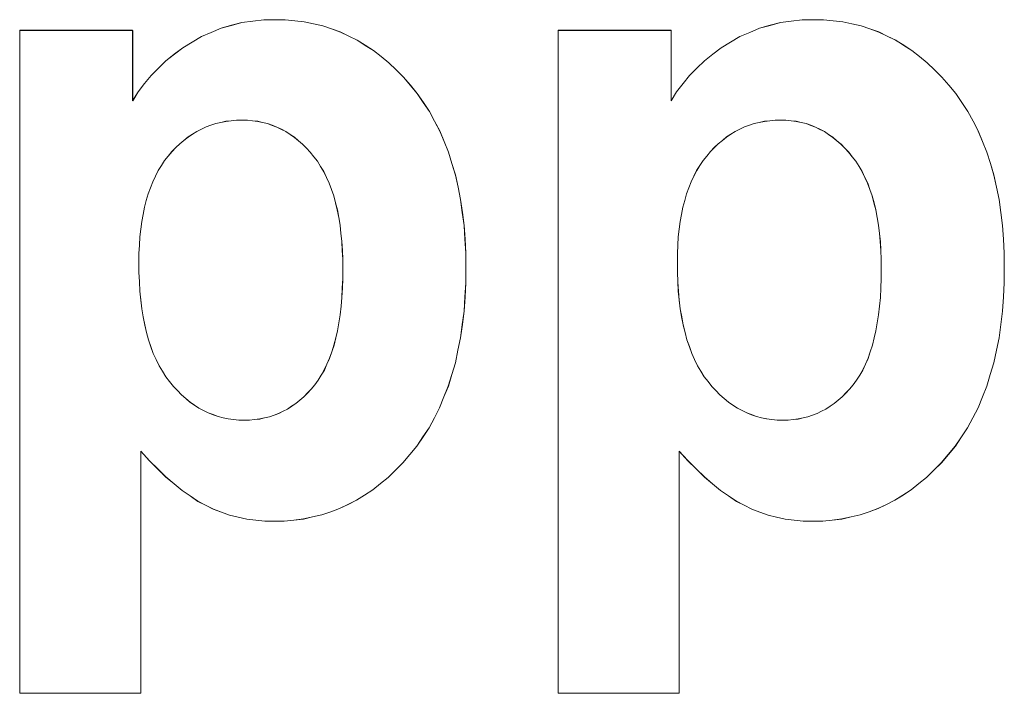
# Model space of a CAD drawing. Extents: x 229 to 926, y 37 to 878.
# Tile 76 of 194: x 319.62 to 323.33, y 813.87 to 816.41. Entities that reach past the tile are written whole.
import ezdxf

# ---------------------------------------------------------------- set-up
doc = ezdxf.new("R2010")
doc.units = 0
doc.layers.get('0').update_dxf_attribs({"lineweight": 13})
doc.layers.add('Beschriftung', color=7, linetype='Continuous', lineweight=25)
doc.layers.add('Beschriftung-A03ENJ5NI0', color=7, linetype='Continuous', lineweight=25)

# ---------------------------------------------------------------- blocks, each defined once
blk = doc.blocks.new('Referenz-A03ENJ5LI0', base_point=(255.7277, 65.704))
at = {"layer": 'Beschriftung', "color": 0, "lineweight": -2}
for p, q in [((320.4543, 816.403), (320.4955, 816.4083)), ((320.4955, 816.4083), (320.5366, 816.4136)), ((320.5366, 816.4136), (320.5797, 816.4136)), ((320.5797, 816.4136), (320.6172, 816.4136)), ((320.6172, 816.4136), (320.6535, 816.4098)), ((320.6535, 816.4098), (320.6896, 816.4058)), ((322.4869, 816.403), (322.528, 816.4083)), ((322.528, 816.4083), (322.5692, 816.4136)), ((322.5692, 816.4136), (322.6123, 816.4136)), ((322.6123, 816.4136), (322.6498, 816.4136)), ((322.6498, 816.4136), (322.6859, 816.4098)), ((322.6859, 816.4098), (322.7221, 816.4058)), ((319.6154, 816.3736), (320.0418, 816.3736)), ((319.6154, 813.8717), (319.6154, 816.3736)), ((320.0418, 816.3736), (320.0418, 816.1075)), ((320.3387, 816.3659), (320.376, 816.3818)), ((320.376, 816.3818), (320.4152, 816.3924)), ((320.4152, 816.3924), (320.4543, 816.403)), ((320.6896, 816.4058), (320.7243, 816.3982)), ((320.7243, 816.3982), (320.7591, 816.3905)), ((320.7591, 816.3905), (320.7924, 816.3789)), ((320.7924, 816.3789), (320.8256, 816.3673)), ((321.648, 816.3736), (322.0744, 816.3736)), ((321.648, 813.8717), (321.648, 816.3736)), ((322.0744, 816.3736), (322.0744, 816.1075)), ((322.3712, 816.3659), (322.4085, 816.3818)), ((322.4085, 816.3818), (322.4477, 816.3924)), ((322.4477, 816.3924), (322.4869, 816.403)), ((322.7221, 816.4058), (322.7569, 816.3982)), ((322.7569, 816.3982), (322.7916, 816.3905)), ((322.7916, 816.3905), (322.8249, 816.3789)), ((322.8249, 816.3789), (322.8582, 816.3673)), ((320.2661, 816.3288), (320.3015, 816.35)), ((320.3015, 816.35), (320.3387, 816.3659)), ((320.8256, 816.3673), (320.8576, 816.3518)), ((320.8576, 816.3518), (320.8894, 816.3364)), ((320.8894, 816.3364), (320.9199, 816.317)), ((322.2986, 816.3288), (322.3339, 816.35)), ((322.3339, 816.35), (322.3712, 816.3659)), ((322.8582, 816.3673), (322.89, 816.3518)), ((322.89, 816.3518), (322.922, 816.3364)), ((322.922, 816.3364), (322.9524, 816.317)), ((320.1991, 816.2832), (320.2308, 816.3076)), ((320.2308, 816.3076), (320.2661, 816.3288)), ((320.9199, 816.317), (320.9504, 816.2978)), ((320.9504, 816.2978), (320.9794, 816.2746)), ((322.2316, 816.2832), (322.2633, 816.3076)), ((322.2633, 816.3076), (322.2986, 816.3288)), ((322.9524, 816.317), (322.9829, 816.2978)), ((322.9829, 816.2978), (323.0119, 816.2746)), ((320.1674, 816.2588), (320.1991, 816.2832)), ((320.9794, 816.2746), (321.0084, 816.2514)), ((322.1999, 816.2588), (322.2316, 816.2832)), ((323.0119, 816.2746), (323.041, 816.2514)), ((320.1113, 816.2035), (320.1394, 816.231)), ((320.1394, 816.231), (320.1674, 816.2588)), ((321.0084, 816.2514), (321.0361, 816.2244)), ((321.0361, 816.2244), (321.0637, 816.1973)), ((322.1438, 816.2035), (322.1719, 816.231)), ((322.1719, 816.231), (322.1999, 816.2588)), ((323.041, 816.2514), (323.0686, 816.2244)), ((323.0686, 816.2244), (323.0962, 816.1973)), ((320.087, 816.1725), (320.1113, 816.2035)), ((321.0637, 816.1973), (321.0899, 816.1664)), ((322.1195, 816.1725), (322.1438, 816.2035)), ((323.0962, 816.1973), (323.1224, 816.1664)), ((320.0625, 816.1416), (320.087, 816.1725)), ((321.0899, 816.1664), (321.1161, 816.1356)), ((322.0951, 816.1416), (322.1195, 816.1725)), ((323.1224, 816.1664), (323.1486, 816.1356)), ((320.0418, 816.1075), (320.0625, 816.1416)), ((321.1161, 816.1356), (321.139, 816.1016)), ((322.0744, 816.1075), (322.0951, 816.1416)), ((323.1486, 816.1356), (323.1715, 816.1016)), ((321.139, 816.1016), (321.1619, 816.0677)), ((323.1715, 816.1016), (323.1944, 816.0677)), ((321.1619, 816.0677), (321.1815, 816.0307)), ((323.1944, 816.0677), (323.2141, 816.0307)), ((320.3015, 816.0006), (320.284, 815.9922)), ((320.3189, 816.009), (320.3015, 816.0006)), ((320.3372, 816.0154), (320.3189, 816.009)), ((320.3555, 816.0217), (320.3372, 816.0154)), ((320.3747, 816.026), (320.3555, 816.0217)), ((320.3938, 816.0302), (320.3747, 816.026)), ((320.414, 816.0323), (320.3938, 816.0302)), ((320.434, 816.0344), (320.414, 816.0323)), ((320.455, 816.0344), (320.434, 816.0344)), ((320.4752, 816.0344), (320.455, 816.0344)), ((320.4945, 816.0323), (320.4752, 816.0344)), ((320.5139, 816.0302), (320.4945, 816.0323)), ((320.5325, 816.0258), (320.5139, 816.0302)), ((320.551, 816.0215), (320.5325, 816.0258)), ((320.5688, 816.015), (320.551, 816.0215)), ((320.5865, 816.0086), (320.5688, 816.015)), ((320.6035, 816), (320.5865, 816.0086)), ((320.6203, 815.9914), (320.6035, 816)), ((321.1815, 816.0307), (321.2012, 815.9937)), ((322.3339, 816.0006), (322.3166, 815.9922)), ((322.3514, 816.009), (322.3339, 816.0006)), ((322.3697, 816.0154), (322.3514, 816.009)), ((322.388, 816.0217), (322.3697, 816.0154)), ((322.4072, 816.026), (322.388, 816.0217)), ((322.4264, 816.0302), (322.4072, 816.026)), ((322.4465, 816.0323), (322.4264, 816.0302)), ((322.4666, 816.0344), (322.4465, 816.0323)), ((322.4876, 816.0344), (322.4666, 816.0344)), ((322.5078, 816.0344), (322.4876, 816.0344)), ((322.5272, 816.0323), (322.5078, 816.0344)), ((322.5465, 816.0302), (322.5272, 816.0323)), ((322.565, 816.0258), (322.5465, 816.0302)), ((322.5836, 816.0215), (322.565, 816.0258)), ((322.6013, 816.015), (322.5836, 816.0215)), ((322.619, 816.0086), (322.6013, 816.015)), ((322.6359, 816), (322.619, 816.0086)), ((322.6529, 815.9914), (322.6359, 816)), ((323.2141, 816.0307), (323.2338, 815.9937)), ((320.2509, 815.971), (320.2353, 815.9583)), ((320.2675, 815.9816), (320.2509, 815.971)), ((320.284, 815.9922), (320.2675, 815.9816)), ((320.6364, 815.9806), (320.6203, 815.9914)), ((320.6525, 815.9698), (320.6364, 815.9806)), ((320.6679, 815.9569), (320.6525, 815.9698)), ((321.2012, 815.9937), (321.2176, 815.9538)), ((322.2834, 815.971), (322.2678, 815.9583)), ((322.2999, 815.9816), (322.2834, 815.971)), ((322.3166, 815.9922), (322.2999, 815.9816)), ((322.6689, 815.9806), (322.6529, 815.9914)), ((322.6851, 815.9698), (322.6689, 815.9806)), ((322.7003, 815.9569), (322.6851, 815.9698)), ((323.2338, 815.9937), (323.2501, 815.9538)), ((320.2049, 815.9309), (320.1902, 815.916)), ((320.2197, 815.9456), (320.2049, 815.9309)), ((320.2353, 815.9583), (320.2197, 815.9456)), ((320.6831, 815.9439), (320.6679, 815.9569)), ((320.6976, 815.9289), (320.6831, 815.9439)), ((320.7121, 815.9138), (320.6976, 815.9289)), ((321.2176, 815.9538), (321.234, 815.9137)), ((322.2374, 815.9309), (322.2227, 815.916)), ((322.2522, 815.9456), (322.2374, 815.9309)), ((322.2678, 815.9583), (322.2522, 815.9456)), ((322.7156, 815.9439), (322.7003, 815.9569)), ((322.7301, 815.9289), (322.7156, 815.9439)), ((322.7446, 815.9138), (322.7301, 815.9289)), ((323.2501, 815.9538), (323.2665, 815.9137)), ((320.1764, 815.8991), (320.1625, 815.8822)), ((320.1902, 815.916), (320.1764, 815.8991)), ((320.7257, 815.8966), (320.7121, 815.9138)), ((320.7393, 815.8794), (320.7257, 815.8966)), ((321.234, 815.9137), (321.2471, 815.8707)), ((322.2088, 815.8991), (322.195, 815.8822)), ((322.2227, 815.916), (322.2088, 815.8991)), ((322.7581, 815.8966), (322.7446, 815.9138)), ((322.7719, 815.8794), (322.7581, 815.8966)), ((323.2665, 815.9137), (323.2796, 815.8707)), ((320.1503, 815.8632), (320.1382, 815.8443)), ((320.1625, 815.8822), (320.1503, 815.8632)), ((320.7512, 815.8598), (320.7393, 815.8794)), ((320.7632, 815.8402), (320.7512, 815.8598)), ((321.2471, 815.8707), (321.2602, 815.8277)), ((322.1828, 815.8632), (322.1707, 815.8443)), ((322.195, 815.8822), (322.1828, 815.8632)), ((322.7838, 815.8598), (322.7719, 815.8794)), ((322.7957, 815.8402), (322.7838, 815.8598)), ((323.2796, 815.8707), (323.2927, 815.8277)), ((320.1278, 815.8233), (320.1175, 815.8023)), ((320.1382, 815.8443), (320.1278, 815.8233)), ((320.7735, 815.8185), (320.7632, 815.8402)), ((320.7838, 815.7967), (320.7735, 815.8185)), ((321.2602, 815.8277), (321.27, 815.7815)), ((322.1604, 815.8233), (322.1499, 815.8023)), ((322.1707, 815.8443), (322.1604, 815.8233)), ((322.8059, 815.8185), (322.7957, 815.8402)), ((322.8162, 815.7967), (322.8059, 815.8185)), ((323.2927, 815.8277), (323.3025, 815.7815)), ((320.1087, 815.7793), (320.1001, 815.7563)), ((320.1175, 815.8023), (320.1087, 815.7793)), ((320.7923, 815.7726), (320.7838, 815.7967)), ((321.27, 815.7815), (321.2798, 815.7354)), ((322.1413, 815.7793), (322.1327, 815.7563)), ((322.1499, 815.8023), (322.1413, 815.7793)), ((322.8248, 815.7726), (322.8162, 815.7967)), ((323.3025, 815.7815), (323.3124, 815.7354)), ((320.1001, 815.7563), (320.0932, 815.7313)), ((320.8008, 815.7485), (320.7923, 815.7726)), ((320.8076, 815.7221), (320.8008, 815.7485)), ((322.1327, 815.7563), (322.1257, 815.7313)), ((322.8333, 815.7485), (322.8248, 815.7726)), ((322.8402, 815.7221), (322.8333, 815.7485)), ((320.0863, 815.7061), (320.081, 815.679)), ((320.0932, 815.7313), (320.0863, 815.7061)), ((320.8144, 815.6958), (320.8076, 815.7221)), ((321.2798, 815.7354), (321.2863, 815.6864)), ((322.1188, 815.7061), (322.1135, 815.679)), ((322.1257, 815.7313), (322.1188, 815.7061)), ((322.847, 815.6958), (322.8402, 815.7221)), ((323.3124, 815.7354), (323.3189, 815.6864)), ((320.081, 815.679), (320.0759, 815.6521)), ((320.8195, 815.6671), (320.8144, 815.6958)), ((320.8247, 815.6384), (320.8195, 815.6671)), ((321.2863, 815.6864), (321.2929, 815.6373)), ((322.1135, 815.679), (322.1084, 815.6521)), ((322.8521, 815.6671), (322.847, 815.6958)), ((322.8572, 815.6384), (322.8521, 815.6671)), ((323.3189, 815.6864), (323.3255, 815.6373)), ((320.0759, 815.6521), (320.0724, 815.6229)), ((320.8281, 815.6074), (320.8247, 815.6384)), ((321.2929, 815.6373), (321.2962, 815.5851)), ((322.1084, 815.6521), (322.1049, 815.6229)), ((322.8606, 815.6074), (322.8572, 815.6384)), ((323.3255, 815.6373), (323.3288, 815.5851)), ((320.0689, 815.5938), (320.0672, 815.5626)), ((320.0724, 815.6229), (320.0689, 815.5938)), ((320.8315, 815.5764), (320.8281, 815.6074)), ((322.1015, 815.5938), (322.0997, 815.5626)), ((322.1049, 815.6229), (322.1015, 815.5938)), ((322.864, 815.5764), (322.8606, 815.6074)), ((320.0672, 815.5626), (320.0655, 815.5315)), ((320.8332, 815.5432), (320.8315, 815.5764)), ((321.2962, 815.5851), (321.2995, 815.5329)), ((322.0997, 815.5626), (322.098, 815.5315)), ((322.8657, 815.5432), (322.864, 815.5764)), ((323.3288, 815.5851), (323.332, 815.5329)), ((320.0655, 815.5315), (320.0655, 815.4983)), ((320.8349, 815.51), (320.8332, 815.5432)), ((321.2995, 815.5329), (321.2995, 815.4778)), ((322.098, 815.5315), (322.098, 815.4983)), ((322.8674, 815.51), (322.8657, 815.5432)), ((323.332, 815.5329), (323.332, 815.4778)), ((320.0655, 815.4983), (320.0655, 815.4602)), ((320.8349, 815.4744), (320.8349, 815.51)), ((322.098, 815.4983), (322.098, 815.4602)), ((322.8674, 815.4744), (322.8674, 815.51)), ((320.0655, 815.4602), (320.0673, 815.4246)), ((320.8349, 815.4364), (320.8349, 815.4744)), ((321.2995, 815.4778), (321.2995, 815.4211)), ((322.098, 815.4602), (322.0998, 815.4246)), ((322.8674, 815.4364), (322.8674, 815.4744)), ((323.332, 815.4778), (323.332, 815.4211)), ((320.0673, 815.4246), (320.0691, 815.389)), ((320.8332, 815.401), (320.8349, 815.4364)), ((321.2995, 815.4211), (321.2962, 815.3676)), ((322.0998, 815.4246), (322.1016, 815.389)), ((322.8658, 815.401), (322.8674, 815.4364)), ((323.332, 815.4211), (323.3288, 815.3676)), ((320.0691, 815.389), (320.0727, 815.3559)), ((320.8316, 815.3655), (320.8332, 815.401)), ((321.2962, 815.3676), (321.2929, 815.314)), ((322.1016, 815.389), (322.1052, 815.3559)), ((322.8642, 815.3655), (322.8658, 815.401)), ((323.3288, 815.3676), (323.3255, 815.314)), ((320.0727, 815.3559), (320.0763, 815.3228)), ((320.825, 815.3001), (320.8283, 815.3328)), ((320.8283, 815.3328), (320.8316, 815.3655)), ((322.1052, 815.3559), (322.1088, 815.3228)), ((322.8574, 815.3001), (322.8609, 815.3328)), ((322.8609, 815.3328), (322.8642, 815.3655)), ((320.0763, 815.3228), (320.0817, 815.2921)), ((320.82, 815.27), (320.825, 815.3001)), ((321.2929, 815.314), (321.2863, 815.2636)), ((322.1088, 815.3228), (322.1142, 815.2921)), ((322.8525, 815.27), (322.8574, 815.3001)), ((323.3255, 815.314), (323.3188, 815.2636)), ((320.0817, 815.2921), (320.0872, 815.2615)), ((320.0872, 815.2615), (320.0944, 815.2334)), ((320.815, 815.24), (320.82, 815.27)), ((321.2863, 815.2636), (321.2797, 815.2133)), ((322.1142, 815.2921), (322.1197, 815.2615)), ((322.1197, 815.2615), (322.1269, 815.2334)), ((322.8475, 815.24), (322.8525, 815.27)), ((323.3188, 815.2636), (323.3122, 815.2133)), ((320.0944, 815.2334), (320.1016, 815.2053)), ((320.8084, 815.2126), (320.815, 815.24)), ((322.1269, 815.2334), (322.1341, 815.2053)), ((322.841, 815.2126), (322.8475, 815.24)), ((320.1016, 815.2053), (320.1107, 815.1797)), ((320.7935, 815.1604), (320.8018, 815.1851)), ((320.8018, 815.1851), (320.8084, 815.2126)), ((321.2797, 815.2133), (321.2697, 815.1661)), ((322.1341, 815.2053), (322.1432, 815.1797)), ((322.826, 815.1604), (322.8343, 815.1851)), ((322.8343, 815.1851), (322.841, 815.2126)), ((323.3122, 815.2133), (323.3023, 815.1661)), ((320.1107, 815.1797), (320.1198, 815.154)), ((320.1198, 815.154), (320.1306, 815.1308)), ((320.7852, 815.1358), (320.7935, 815.1604)), ((321.2697, 815.1661), (321.2599, 815.1189)), ((322.1432, 815.1797), (322.1522, 815.154)), ((322.1522, 815.154), (322.1631, 815.1308)), ((322.8178, 815.1358), (322.826, 815.1604)), ((323.3023, 815.1661), (323.2924, 815.1189)), ((320.1306, 815.1308), (320.1414, 815.1076)), ((320.1414, 815.1076), (320.1541, 815.087)), ((320.7653, 815.0916), (320.7753, 815.1136)), ((320.7753, 815.1136), (320.7852, 815.1358)), ((321.2599, 815.1189), (321.2467, 815.0749)), ((322.1631, 815.1308), (322.1739, 815.1076)), ((322.1739, 815.1076), (322.1866, 815.087)), ((322.7979, 815.0916), (322.8078, 815.1136)), ((322.8078, 815.1136), (322.8178, 815.1358)), ((323.2924, 815.1189), (323.2792, 815.0749)), ((320.1541, 815.087), (320.1667, 815.0663)), ((320.7422, 815.0529), (320.7538, 815.0722)), ((320.7538, 815.0722), (320.7653, 815.0916)), ((321.2467, 815.0749), (321.2334, 815.0308)), ((322.1866, 815.087), (322.1992, 815.0663)), ((322.7747, 815.0529), (322.7863, 815.0722)), ((322.7863, 815.0722), (322.7979, 815.0916)), ((323.2792, 815.0749), (323.266, 815.0308)), ((320.1667, 815.0663), (320.1812, 815.0481)), ((320.1812, 815.0481), (320.1957, 815.0299)), ((320.7157, 815.0195), (320.729, 815.0362)), ((320.729, 815.0362), (320.7422, 815.0529)), ((322.1992, 815.0663), (322.2137, 815.0481)), ((322.2137, 815.0481), (322.2282, 815.0299)), ((322.7482, 815.0195), (322.7614, 815.0362)), ((322.7614, 815.0362), (322.7747, 815.0529)), ((320.1957, 815.0299), (320.211, 815.014)), ((320.211, 815.014), (320.2262, 814.9981)), ((320.2262, 814.9981), (320.2422, 814.9844)), ((320.6876, 814.9903), (320.7016, 815.0048)), ((320.7016, 815.0048), (320.7157, 815.0195)), ((321.2334, 815.0308), (321.217, 814.9899)), ((322.2282, 815.0299), (322.2435, 815.014)), ((322.2435, 815.014), (322.2587, 814.9981)), ((322.2587, 814.9981), (322.2747, 814.9844)), ((322.7201, 814.9903), (322.7341, 815.0048)), ((322.7341, 815.0048), (322.7482, 815.0195)), ((323.266, 815.0308), (323.2495, 814.9899)), ((320.2422, 814.9844), (320.2583, 814.9708)), ((320.2583, 814.9708), (320.2751, 814.9594)), ((320.2751, 814.9594), (320.292, 814.9481)), ((320.6419, 814.9547), (320.6577, 814.9652)), ((320.6577, 814.9652), (320.6726, 814.9777)), ((320.6726, 814.9777), (320.6876, 814.9903)), ((321.217, 814.9899), (321.2005, 814.949)), ((322.2747, 814.9844), (322.2908, 814.9708)), ((322.2908, 814.9708), (322.3076, 814.9594)), ((322.3076, 814.9594), (322.3245, 814.9481)), ((322.6744, 814.9547), (322.6902, 814.9652)), ((322.6902, 814.9652), (322.7052, 814.9777)), ((322.7052, 814.9777), (322.7201, 814.9903)), ((323.2495, 814.9899), (323.233, 814.949)), ((320.292, 814.9481), (320.3095, 814.9389)), ((320.3095, 814.9389), (320.3272, 814.9299)), ((320.3272, 814.9299), (320.3456, 814.9231)), ((320.3456, 814.9231), (320.3641, 814.9162)), ((320.5755, 814.9214), (320.593, 814.9276)), ((320.593, 814.9276), (320.6096, 814.936)), ((320.6096, 814.936), (320.6261, 814.9444)), ((320.6261, 814.9444), (320.6419, 814.9547)), ((321.2005, 814.949), (321.1807, 814.9112)), ((322.3245, 814.9481), (322.3421, 814.9389)), ((322.3421, 814.9389), (322.3597, 814.9299)), ((322.3597, 814.9299), (322.3781, 814.9231)), ((322.3781, 814.9231), (322.3966, 814.9162)), ((322.608, 814.9214), (322.6254, 814.9276)), ((322.6254, 814.9276), (322.6421, 814.936)), ((322.6421, 814.936), (322.6587, 814.9444)), ((322.6587, 814.9444), (322.6744, 814.9547)), ((323.233, 814.949), (323.2132, 814.9112)), ((320.3641, 814.9162), (320.3833, 814.9116)), ((320.3833, 814.9116), (320.4024, 814.9071)), ((320.4024, 814.9071), (320.4224, 814.9048)), ((320.4224, 814.9048), (320.4424, 814.9026)), ((320.4424, 814.9026), (320.4632, 814.9026)), ((320.4632, 814.9026), (320.4832, 814.9026)), ((320.4832, 814.9026), (320.5023, 814.9046)), ((320.5023, 814.9046), (320.5214, 814.9068)), ((320.5214, 814.9068), (320.5398, 814.911)), ((320.5398, 814.911), (320.5581, 814.9151)), ((320.5581, 814.9151), (320.5755, 814.9214)), ((321.1807, 814.9112), (321.1608, 814.8735)), ((322.3966, 814.9162), (322.4158, 814.9116)), ((322.4158, 814.9116), (322.435, 814.9071)), ((322.435, 814.9071), (322.4549, 814.9048)), ((322.4549, 814.9048), (322.4749, 814.9026)), ((322.4749, 814.9026), (322.4957, 814.9026)), ((322.4957, 814.9026), (322.5157, 814.9026)), ((322.5157, 814.9026), (322.5349, 814.9046)), ((322.5349, 814.9046), (322.554, 814.9068)), ((322.554, 814.9068), (322.5723, 814.911)), ((322.5723, 814.911), (322.5906, 814.9151)), ((322.5906, 814.9151), (322.608, 814.9214)), ((323.2132, 814.9112), (323.1934, 814.8735)), ((321.1608, 814.8735), (321.1378, 814.839)), ((323.1934, 814.8735), (323.1703, 814.839)), ((321.1378, 814.839), (321.1147, 814.8043)), ((323.1703, 814.839), (323.1472, 814.8043)), ((320.1048, 814.7496), (320.0727, 814.7858)), ((320.0727, 814.7858), (320.0727, 813.8717)), ((321.0882, 814.7729), (321.0619, 814.7415)), ((321.1147, 814.8043), (321.0882, 814.7729)), ((322.1374, 814.7496), (322.1052, 814.7858)), ((322.1052, 814.7858), (322.1052, 813.8717)), ((323.1208, 814.7729), (323.0943, 814.7415)), ((323.1472, 814.8043), (323.1208, 814.7729)), ((320.1362, 814.7187), (320.1048, 814.7496)), ((321.0619, 814.7415), (321.034, 814.714)), ((322.1687, 814.7187), (322.1374, 814.7496)), ((323.0943, 814.7415), (323.0666, 814.714)), ((320.1674, 814.6878), (320.1362, 814.7187)), ((321.034, 814.714), (321.0062, 814.6865)), ((322.2, 814.6878), (322.1687, 814.7187)), ((323.0666, 814.714), (323.0387, 814.6865)), ((320.198, 814.6622), (320.1674, 814.6878)), ((320.2287, 814.6366), (320.198, 814.6622)), ((320.977, 814.6629), (320.9479, 814.6394)), ((321.0062, 814.6865), (320.977, 814.6629)), ((322.2306, 814.6622), (322.2, 814.6878)), ((322.2611, 814.6366), (322.2306, 814.6622)), ((323.0096, 814.6629), (322.9804, 814.6394)), ((323.0387, 814.6865), (323.0096, 814.6629)), ((320.2584, 814.6164), (320.2287, 814.6366)), ((320.9479, 814.6394), (320.9173, 814.6197)), ((322.2909, 814.6164), (322.2611, 814.6366)), ((322.9804, 814.6394), (322.9497, 814.6197)), ((320.2882, 814.5961), (320.2584, 814.6164)), ((320.3173, 814.5812), (320.2882, 814.5961)), ((320.8867, 814.6), (320.8547, 814.5843)), ((320.9173, 814.6197), (320.8867, 814.6)), ((322.3208, 814.5961), (322.2909, 814.6164)), ((322.3498, 814.5812), (322.3208, 814.5961)), ((322.9192, 814.6), (322.8872, 814.5843)), ((322.9497, 814.6197), (322.9192, 814.6)), ((320.3463, 814.5662), (320.3173, 814.5812)), ((320.377, 814.5551), (320.3463, 814.5662)), ((320.4077, 814.5438), (320.377, 814.5551)), ((320.7893, 814.5568), (320.7559, 814.545)), ((320.8227, 814.5686), (320.7893, 814.5568)), ((320.8547, 814.5843), (320.8227, 814.5686)), ((322.3788, 814.5662), (322.3498, 814.5812)), ((322.4096, 814.5551), (322.3788, 814.5662)), ((322.4403, 814.5438), (322.4096, 814.5551)), ((322.8219, 814.5568), (322.7885, 814.545)), ((322.8552, 814.5686), (322.8219, 814.5568)), ((322.8872, 814.5843), (322.8552, 814.5686)), ((320.4401, 814.5364), (320.4077, 814.5438)), ((320.4726, 814.529), (320.4401, 814.5364)), ((320.5066, 814.5252), (320.4726, 814.529)), ((320.5407, 814.5215), (320.5066, 814.5252)), ((320.5764, 814.5215), (320.5407, 814.5215)), ((320.614, 814.5215), (320.5764, 814.5215)), ((320.6502, 814.5254), (320.614, 814.5215)), ((320.6863, 814.5293), (320.6502, 814.5254)), ((320.7212, 814.5372), (320.6863, 814.5293)), ((320.7559, 814.545), (320.7212, 814.5372)), ((322.4726, 814.5364), (322.4403, 814.5438)), ((322.505, 814.529), (322.4726, 814.5364)), ((322.5391, 814.5252), (322.505, 814.529)), ((322.5731, 814.5215), (322.5391, 814.5252)), ((322.609, 814.5215), (322.5731, 814.5215)), ((322.6465, 814.5215), (322.609, 814.5215)), ((322.6827, 814.5254), (322.6465, 814.5215)), ((322.7189, 814.5293), (322.6827, 814.5254)), ((322.7536, 814.5372), (322.7189, 814.5293)), ((322.7885, 814.545), (322.7536, 814.5372)), ((320.0727, 813.8717), (319.6154, 813.8717)), ((322.1052, 813.8717), (321.648, 813.8717))]:
    blk.add_line(p, q, dxfattribs=at)
blk = doc.blocks.new('Referenz-A03ENJ62I0', base_point=(255.7277, 65.7055))
at = {"layer": 'Beschriftung-A03ENJ5NI0', "color": 0, "lineweight": -2}
for p, q in [((320.4545, 816.4028), (320.4956, 816.4082)), ((320.4956, 816.4082), (320.5368, 816.4134)), ((320.5368, 816.4134), (320.5798, 816.4134)), ((320.5798, 816.4134), (320.6174, 816.4134)), ((320.6174, 816.4134), (320.6536, 816.4096)), ((320.6536, 816.4096), (320.6897, 816.4057)), ((322.487, 816.4028), (322.5282, 816.4082)), ((322.5282, 816.4082), (322.5693, 816.4134)), ((322.5693, 816.4134), (322.6124, 816.4134)), ((322.6124, 816.4134), (322.6499, 816.4134)), ((322.6499, 816.4134), (322.6861, 816.4096)), ((322.6861, 816.4096), (322.7223, 816.4057)), ((319.6156, 816.3734), (320.042, 816.3734)), ((319.6156, 813.8715), (319.6156, 816.3734)), ((320.042, 816.3734), (320.042, 816.1073)), ((320.3388, 816.3657), (320.3761, 816.3816)), ((320.3761, 816.3816), (320.4153, 816.3922)), ((320.4153, 816.3922), (320.4545, 816.4028)), ((320.6897, 816.4057), (320.7245, 816.398)), ((320.7245, 816.398), (320.7592, 816.3903)), ((320.7592, 816.3903), (320.7925, 816.3787)), ((320.7925, 816.3787), (320.8258, 816.3671)), ((321.6481, 816.3734), (322.0745, 816.3734)), ((321.6481, 813.8715), (321.6481, 816.3734)), ((322.0745, 816.3734), (322.0745, 816.1073)), ((322.3713, 816.3657), (322.4086, 816.3816)), ((322.4086, 816.3816), (322.4478, 816.3922)), ((322.4478, 816.3922), (322.487, 816.4028)), ((322.7223, 816.4057), (322.757, 816.398)), ((322.757, 816.398), (322.7917, 816.3903)), ((322.7917, 816.3903), (322.825, 816.3787)), ((322.825, 816.3787), (322.8583, 816.3671)), ((320.2663, 816.3286), (320.3016, 816.3498)), ((320.3016, 816.3498), (320.3388, 816.3657)), ((320.8258, 816.3671), (320.8577, 816.3516)), ((320.8577, 816.3516), (320.8896, 816.3362)), ((320.8896, 816.3362), (320.92, 816.3168)), ((322.2987, 816.3286), (322.3341, 816.3498)), ((322.3341, 816.3498), (322.3713, 816.3657)), ((322.8583, 816.3671), (322.8902, 816.3516)), ((322.8902, 816.3516), (322.9221, 816.3362)), ((322.9221, 816.3362), (322.9526, 816.3168)), ((320.1992, 816.283), (320.2309, 816.3074)), ((320.2309, 816.3074), (320.2663, 816.3286)), ((320.92, 816.3168), (320.9505, 816.2976)), ((320.9505, 816.2976), (320.9795, 816.2744)), ((322.2317, 816.283), (322.2634, 816.3074)), ((322.2634, 816.3074), (322.2987, 816.3286)), ((322.9526, 816.3168), (322.983, 816.2976)), ((322.983, 816.2976), (323.0121, 816.2744)), ((320.1675, 816.2586), (320.1992, 816.283)), ((320.9795, 816.2744), (321.0086, 816.2512)), ((322.2, 816.2586), (322.2317, 816.283)), ((323.0121, 816.2744), (323.0411, 816.2512)), ((320.1114, 816.2033), (320.1395, 816.2308)), ((320.1395, 816.2308), (320.1675, 816.2586)), ((321.0086, 816.2512), (321.0362, 816.2242)), ((321.0362, 816.2242), (321.0638, 816.1971)), ((322.144, 816.2033), (322.172, 816.2308)), ((322.172, 816.2308), (322.2, 816.2586)), ((323.0411, 816.2512), (323.0687, 816.2242)), ((323.0687, 816.2242), (323.0964, 816.1971)), ((320.0871, 816.1723), (320.1114, 816.2033)), ((321.0638, 816.1971), (321.0901, 816.1662)), ((322.1196, 816.1723), (322.144, 816.2033)), ((323.0964, 816.1971), (323.1225, 816.1662)), ((320.0627, 816.1414), (320.0871, 816.1723)), ((321.0901, 816.1662), (321.1163, 816.1354)), ((322.0952, 816.1414), (322.1196, 816.1723)), ((323.1225, 816.1662), (323.1487, 816.1354)), ((320.042, 816.1073), (320.0627, 816.1414)), ((321.1163, 816.1354), (321.1391, 816.1015)), ((322.0745, 816.1073), (322.0952, 816.1414)), ((323.1487, 816.1354), (323.1717, 816.1015)), ((321.1391, 816.1015), (321.1621, 816.0675)), ((323.1717, 816.1015), (323.1946, 816.0675)), ((321.1621, 816.0675), (321.1817, 816.0305)), ((323.1946, 816.0675), (323.2142, 816.0305)), ((320.3016, 816.0004), (320.2841, 815.992)), ((320.319, 816.0088), (320.3016, 816.0004)), ((320.3373, 816.0152), (320.319, 816.0088)), ((320.3556, 816.0215), (320.3373, 816.0152)), ((320.3748, 816.0258), (320.3556, 816.0215)), ((320.394, 816.03), (320.3748, 816.0258)), ((320.4142, 816.0321), (320.394, 816.03)), ((320.4342, 816.0342), (320.4142, 816.0321)), ((320.4552, 816.0342), (320.4342, 816.0342)), ((320.4753, 816.0342), (320.4552, 816.0342)), ((320.4947, 816.0321), (320.4753, 816.0342)), ((320.5141, 816.03), (320.4947, 816.0321)), ((320.5326, 816.0256), (320.5141, 816.03)), ((320.5512, 816.0213), (320.5326, 816.0256)), ((320.569, 816.0148), (320.5512, 816.0213)), ((320.5867, 816.0084), (320.569, 816.0148)), ((320.6036, 815.9998), (320.5867, 816.0084)), ((320.6205, 815.9912), (320.6036, 815.9998)), ((321.1817, 816.0305), (321.2013, 815.9935)), ((322.3341, 816.0004), (322.3167, 815.992)), ((322.3515, 816.0088), (322.3341, 816.0004)), ((322.3698, 816.0152), (322.3515, 816.0088)), ((322.3881, 816.0215), (322.3698, 816.0152)), ((322.4073, 816.0258), (322.3881, 816.0215)), ((322.4266, 816.03), (322.4073, 816.0258)), ((322.4466, 816.0321), (322.4266, 816.03)), ((322.4667, 816.0342), (322.4466, 816.0321)), ((322.4877, 816.0342), (322.4667, 816.0342)), ((322.5079, 816.0342), (322.4877, 816.0342)), ((322.5273, 816.0321), (322.5079, 816.0342)), ((322.5467, 816.03), (322.5273, 816.0321)), ((322.5651, 816.0256), (322.5467, 816.03)), ((322.5837, 816.0213), (322.5651, 816.0256)), ((322.6015, 816.0148), (322.5837, 816.0213)), ((322.6191, 816.0084), (322.6015, 816.0148)), ((322.6361, 815.9998), (322.6191, 816.0084)), ((322.653, 815.9912), (322.6361, 815.9998)), ((323.2142, 816.0305), (323.2339, 815.9935)), ((320.2511, 815.9708), (320.2355, 815.9581)), ((320.2676, 815.9814), (320.2511, 815.9708)), ((320.2841, 815.992), (320.2676, 815.9814)), ((320.6365, 815.9804), (320.6205, 815.9912)), ((320.6527, 815.9696), (320.6365, 815.9804)), ((320.668, 815.9567), (320.6527, 815.9696)), ((321.2013, 815.9935), (321.2178, 815.9536)), ((322.2835, 815.9708), (322.2679, 815.9581)), ((322.3001, 815.9814), (322.2835, 815.9708)), ((322.3167, 815.992), (322.3001, 815.9814)), ((322.669, 815.9804), (322.653, 815.9912)), ((322.6852, 815.9696), (322.669, 815.9804)), ((322.7005, 815.9567), (322.6852, 815.9696)), ((323.2339, 815.9935), (323.2503, 815.9536)), ((320.2051, 815.9307), (320.1904, 815.9158)), ((320.2198, 815.9454), (320.2051, 815.9307)), ((320.2355, 815.9581), (320.2198, 815.9454)), ((320.6833, 815.9437), (320.668, 815.9567)), ((320.6977, 815.9287), (320.6833, 815.9437)), ((320.7122, 815.9136), (320.6977, 815.9287)), ((321.2178, 815.9536), (321.2341, 815.9135)), ((322.2376, 815.9307), (322.2228, 815.9158)), ((322.2523, 815.9454), (322.2376, 815.9307)), ((322.2679, 815.9581), (322.2523, 815.9454)), ((322.7157, 815.9437), (322.7005, 815.9567)), ((322.7303, 815.9287), (322.7157, 815.9437)), ((322.7447, 815.9136), (322.7303, 815.9287)), ((323.2503, 815.9536), (323.2666, 815.9135)), ((320.1765, 815.8989), (320.1626, 815.882)), ((320.1904, 815.9158), (320.1765, 815.8989)), ((320.7258, 815.8964), (320.7122, 815.9136)), ((320.7395, 815.8792), (320.7258, 815.8964)), ((321.2341, 815.9135), (321.2472, 815.8705)), ((322.209, 815.8989), (322.1951, 815.882)), ((322.2228, 815.9158), (322.209, 815.8989)), ((322.7583, 815.8964), (322.7447, 815.9136)), ((322.772, 815.8792), (322.7583, 815.8964)), ((323.2666, 815.9135), (323.2798, 815.8705)), ((320.1504, 815.8631), (320.1383, 815.8441)), ((320.1626, 815.882), (320.1504, 815.8631)), ((320.7514, 815.8596), (320.7395, 815.8792)), ((320.7633, 815.84), (320.7514, 815.8596)), ((321.2472, 815.8705), (321.2603, 815.8275)), ((322.183, 815.8631), (322.1709, 815.8441)), ((322.1951, 815.882), (322.183, 815.8631)), ((322.784, 815.8596), (322.772, 815.8792)), ((322.7959, 815.84), (322.784, 815.8596)), ((323.2798, 815.8705), (323.2928, 815.8275)), ((320.128, 815.8231), (320.1176, 815.8021)), ((320.1383, 815.8441), (320.128, 815.8231)), ((320.7736, 815.8183), (320.7633, 815.84)), ((320.7839, 815.7965), (320.7736, 815.8183)), ((321.2603, 815.8275), (321.2702, 815.7813)), ((322.1605, 815.8231), (322.1501, 815.8021)), ((322.1709, 815.8441), (322.1605, 815.8231)), ((322.8061, 815.8183), (322.7959, 815.84)), ((322.8164, 815.7965), (322.8061, 815.8183)), ((323.2928, 815.8275), (323.3026, 815.7813)), ((320.1089, 815.7791), (320.1003, 815.7561)), ((320.1176, 815.8021), (320.1089, 815.7791)), ((320.7924, 815.7724), (320.7839, 815.7965)), ((321.2702, 815.7813), (321.2799, 815.7352)), ((322.1414, 815.7791), (322.1328, 815.7561)), ((322.1501, 815.8021), (322.1414, 815.7791)), ((322.8249, 815.7724), (322.8164, 815.7965)), ((323.3026, 815.7813), (323.3125, 815.7352)), ((320.1003, 815.7561), (320.0933, 815.7311)), ((320.8009, 815.7483), (320.7924, 815.7724)), ((320.8078, 815.7219), (320.8009, 815.7483)), ((322.1328, 815.7561), (322.1258, 815.7311)), ((322.8335, 815.7483), (322.8249, 815.7724)), ((322.8403, 815.7219), (322.8335, 815.7483)), ((320.0864, 815.7059), (320.0812, 815.6788)), ((320.0933, 815.7311), (320.0864, 815.7059)), ((320.8146, 815.6956), (320.8078, 815.7219)), ((321.2799, 815.7352), (321.2865, 815.6862)), ((322.1189, 815.7059), (322.1137, 815.6788)), ((322.1258, 815.7311), (322.1189, 815.7059)), ((322.8471, 815.6956), (322.8403, 815.7219)), ((323.3125, 815.7352), (323.319, 815.6862)), ((320.0812, 815.6788), (320.076, 815.6519)), ((320.8197, 815.6669), (320.8146, 815.6956)), ((320.8248, 815.6382), (320.8197, 815.6669)), ((321.2865, 815.6862), (321.2931, 815.6371)), ((322.1137, 815.6788), (322.1085, 815.6519)), ((322.8522, 815.6669), (322.8471, 815.6956)), ((322.8573, 815.6382), (322.8522, 815.6669)), ((323.319, 815.6862), (323.3256, 815.6371)), ((320.076, 815.6519), (320.0726, 815.6228)), ((320.8282, 815.6073), (320.8248, 815.6382)), ((321.2931, 815.6371), (321.2964, 815.5849)), ((322.1085, 815.6519), (322.1051, 815.6228)), ((322.8607, 815.6073), (322.8573, 815.6382)), ((323.3256, 815.6371), (323.3289, 815.5849)), ((320.0691, 815.5936), (320.0673, 815.5624)), ((320.0726, 815.6228), (320.0691, 815.5936)), ((320.8316, 815.5762), (320.8282, 815.6073)), ((322.1016, 815.5936), (322.0998, 815.5624)), ((322.1051, 815.6228), (322.1016, 815.5936)), ((322.8642, 815.5762), (322.8607, 815.6073)), ((320.0673, 815.5624), (320.0656, 815.5313)), ((320.8334, 815.543), (320.8316, 815.5762)), ((321.2964, 815.5849), (321.2997, 815.5327)), ((322.0998, 815.5624), (322.0981, 815.5313)), ((322.8659, 815.543), (322.8642, 815.5762)), ((323.3289, 815.5849), (323.3321, 815.5327)), ((320.0656, 815.5313), (320.0656, 815.4981)), ((320.8351, 815.5098), (320.8334, 815.543)), ((321.2997, 815.5327), (321.2997, 815.4776)), ((322.0981, 815.5313), (322.0981, 815.4981)), ((322.8675, 815.5098), (322.8659, 815.543)), ((323.3321, 815.5327), (323.3321, 815.4776)), ((320.0656, 815.4981), (320.0656, 815.46)), ((320.8351, 815.4742), (320.8351, 815.5098)), ((322.0981, 815.4981), (322.0981, 815.46)), ((322.8675, 815.4742), (322.8675, 815.5098)), ((320.0656, 815.46), (320.0674, 815.4244)), ((320.8351, 815.4362), (320.8351, 815.4742)), ((321.2997, 815.4776), (321.2997, 815.4209)), ((322.0981, 815.46), (322.0999, 815.4244)), ((322.8675, 815.4362), (322.8675, 815.4742)), ((323.3321, 815.4776), (323.3321, 815.4209)), ((320.0674, 815.4244), (320.0692, 815.3888)), ((320.8334, 815.4008), (320.8351, 815.4362)), ((321.2997, 815.4209), (321.2964, 815.3674)), ((322.0999, 815.4244), (322.1018, 815.3888)), ((322.8659, 815.4008), (322.8675, 815.4362)), ((323.3321, 815.4209), (323.3289, 815.3674)), ((320.0692, 815.3888), (320.0728, 815.3557)), ((320.8318, 815.3653), (320.8334, 815.4008)), ((321.2964, 815.3674), (321.293, 815.3138)), ((322.1018, 815.3888), (322.1053, 815.3557)), ((322.8643, 815.3653), (322.8659, 815.4008)), ((323.3289, 815.3674), (323.3256, 815.3138)), ((320.0728, 815.3557), (320.0765, 815.3226)), ((320.8251, 815.2999), (320.8284, 815.3327)), ((320.8284, 815.3327), (320.8318, 815.3653)), ((322.1053, 815.3557), (322.109, 815.3226)), ((322.8576, 815.2999), (322.861, 815.3327)), ((322.861, 815.3327), (322.8643, 815.3653)), ((320.0765, 815.3226), (320.0819, 815.2919)), ((320.8201, 815.2698), (320.8251, 815.2999)), ((321.293, 815.3138), (321.2864, 815.2634)), ((322.109, 815.3226), (322.1144, 815.2919)), ((322.8526, 815.2699), (322.8576, 815.2999)), ((323.3256, 815.3138), (323.3189, 815.2634)), ((320.0819, 815.2919), (320.0873, 815.2613)), ((320.0873, 815.2613), (320.0946, 815.2332)), ((320.8152, 815.2398), (320.8201, 815.2698)), ((321.2864, 815.2634), (321.2798, 815.2131)), ((322.1144, 815.2919), (322.1198, 815.2613)), ((322.1198, 815.2613), (322.1271, 815.2332)), ((322.8476, 815.2398), (322.8526, 815.2699)), ((323.3189, 815.2634), (323.3124, 815.2131)), ((320.0946, 815.2332), (320.1018, 815.2051)), ((320.8086, 815.2124), (320.8152, 815.2398)), ((322.1271, 815.2332), (322.1343, 815.2051)), ((322.8411, 815.2124), (322.8476, 815.2398)), ((320.1018, 815.2051), (320.1108, 815.1795)), ((320.7937, 815.1602), (320.8019, 815.185)), ((320.8019, 815.185), (320.8086, 815.2124)), ((321.2798, 815.2131), (321.2699, 815.1659)), ((322.1343, 815.2051), (322.1433, 815.1795)), ((322.8261, 815.1602), (322.8344, 815.185)), ((322.8344, 815.185), (322.8411, 815.2124)), ((323.3124, 815.2131), (323.3024, 815.1659)), ((320.1108, 815.1795), (320.1199, 815.1538)), ((320.1199, 815.1538), (320.1307, 815.1306)), ((320.7854, 815.1356), (320.7937, 815.1602)), ((321.2699, 815.1659), (321.2601, 815.1187)), ((322.1433, 815.1795), (322.1524, 815.1538)), ((322.1524, 815.1538), (322.1632, 815.1306)), ((322.8179, 815.1356), (322.8261, 815.1602)), ((323.3024, 815.1659), (323.2925, 815.1187)), ((320.1307, 815.1306), (320.1416, 815.1074)), ((320.1416, 815.1074), (320.1543, 815.0868)), ((320.7655, 815.0914), (320.7754, 815.1134)), ((320.7754, 815.1134), (320.7854, 815.1356)), ((321.2601, 815.1187), (321.2468, 815.0747)), ((322.1632, 815.1306), (322.1741, 815.1074)), ((322.1741, 815.1074), (322.1867, 815.0868)), ((322.798, 815.0914), (322.808, 815.1134)), ((322.808, 815.1134), (322.8179, 815.1356)), ((323.2925, 815.1187), (323.2793, 815.0747)), ((320.1543, 815.0868), (320.1669, 815.0661)), ((320.7424, 815.0527), (320.7539, 815.072)), ((320.7539, 815.072), (320.7655, 815.0914)), ((321.2468, 815.0747), (321.2336, 815.0306)), ((322.1867, 815.0868), (322.1994, 815.0661)), ((322.7748, 815.0527), (322.7865, 815.072)), ((322.7865, 815.072), (322.798, 815.0914)), ((323.2793, 815.0747), (323.2661, 815.0306)), ((320.1669, 815.0661), (320.1814, 815.0479)), ((320.1814, 815.0479), (320.1958, 815.0297)), ((320.7159, 815.0193), (320.7291, 815.036)), ((320.7291, 815.036), (320.7424, 815.0527)), ((322.1994, 815.0661), (322.2138, 815.0479)), ((322.2138, 815.0479), (322.2283, 815.0297)), ((322.7483, 815.0193), (322.7616, 815.036)), ((322.7616, 815.036), (322.7748, 815.0527)), ((320.1958, 815.0297), (320.2111, 815.0138)), ((320.2111, 815.0138), (320.2263, 814.9979)), ((320.2263, 814.9979), (320.2424, 814.9842)), ((320.6877, 814.9901), (320.7018, 815.0047)), ((320.7018, 815.0047), (320.7159, 815.0193)), ((321.2336, 815.0306), (321.2171, 814.9897)), ((322.2283, 815.0297), (322.2436, 815.0138)), ((322.2436, 815.0138), (322.2589, 814.9979)), ((322.2589, 814.9979), (322.2749, 814.9842)), ((322.7202, 814.9901), (322.7342, 815.0047)), ((322.7342, 815.0047), (322.7483, 815.0193)), ((323.2661, 815.0306), (323.2497, 814.9897)), ((320.2424, 814.9842), (320.2585, 814.9706)), ((320.2585, 814.9706), (320.2753, 814.9592)), ((320.2753, 814.9592), (320.2921, 814.9479)), ((320.6421, 814.9545), (320.6579, 814.965)), ((320.6579, 814.965), (320.6728, 814.9776)), ((320.6728, 814.9776), (320.6877, 814.9901)), ((321.2171, 814.9897), (321.2006, 814.9488)), ((322.2749, 814.9842), (322.2909, 814.9706)), ((322.2909, 814.9706), (322.3077, 814.9592)), ((322.3077, 814.9592), (322.3246, 814.9479)), ((322.6745, 814.9545), (322.6903, 814.965)), ((322.6903, 814.965), (322.7053, 814.9776)), ((322.7053, 814.9776), (322.7202, 814.9901)), ((323.2497, 814.9897), (323.2331, 814.9488)), ((320.2921, 814.9479), (320.3097, 814.9387)), ((320.3097, 814.9387), (320.3274, 814.9297)), ((320.3274, 814.9297), (320.3457, 814.9229)), ((320.3457, 814.9229), (320.3642, 814.916)), ((320.5756, 814.9212), (320.5931, 814.9274)), ((320.5931, 814.9274), (320.6097, 814.9358)), ((320.6097, 814.9358), (320.6263, 814.9442)), ((320.6263, 814.9442), (320.6421, 814.9545)), ((321.2006, 814.9488), (321.1808, 814.911)), ((322.3246, 814.9479), (322.3423, 814.9387)), ((322.3423, 814.9387), (322.3598, 814.9297)), ((322.3598, 814.9297), (322.3783, 814.9229)), ((322.3783, 814.9229), (322.3967, 814.916)), ((322.6081, 814.9212), (322.6256, 814.9274)), ((322.6256, 814.9274), (322.6423, 814.9358)), ((322.6423, 814.9358), (322.6589, 814.9442)), ((322.6589, 814.9442), (322.6745, 814.9545)), ((323.2331, 814.9488), (323.2133, 814.911)), ((320.3642, 814.916), (320.3834, 814.9115)), ((320.3834, 814.9115), (320.4026, 814.9069)), ((320.4026, 814.9069), (320.4226, 814.9046)), ((320.4226, 814.9046), (320.4425, 814.9024)), ((320.4425, 814.9024), (320.4634, 814.9024)), ((320.4634, 814.9024), (320.4833, 814.9024)), ((320.4833, 814.9024), (320.5024, 814.9044)), ((320.5024, 814.9044), (320.5216, 814.9066)), ((320.5216, 814.9066), (320.5399, 814.9108)), ((320.5399, 814.9108), (320.5582, 814.9149)), ((320.5582, 814.9149), (320.5756, 814.9212)), ((321.1808, 814.911), (321.161, 814.8733)), ((322.3967, 814.916), (322.4159, 814.9115)), ((322.4159, 814.9115), (322.4351, 814.9069)), ((322.4351, 814.9069), (322.4551, 814.9046)), ((322.4551, 814.9046), (322.4751, 814.9024)), ((322.4751, 814.9024), (322.4958, 814.9024)), ((322.4958, 814.9024), (322.5158, 814.9024)), ((322.5158, 814.9024), (322.535, 814.9044)), ((322.535, 814.9044), (322.5541, 814.9066)), ((322.5541, 814.9066), (322.5724, 814.9108)), ((322.5724, 814.9108), (322.5907, 814.9149)), ((322.5907, 814.9149), (322.6081, 814.9212)), ((323.2133, 814.911), (323.1935, 814.8733)), ((321.161, 814.8733), (321.1379, 814.8388)), ((323.1935, 814.8733), (323.1704, 814.8388)), ((321.1379, 814.8388), (321.1148, 814.8042)), ((323.1704, 814.8388), (323.1473, 814.8042)), ((320.105, 814.7494), (320.0728, 814.7856)), ((320.0728, 814.7856), (320.0728, 813.8715)), ((321.0884, 814.7727), (321.062, 814.7413)), ((321.1148, 814.8042), (321.0884, 814.7727)), ((322.1375, 814.7494), (322.1054, 814.7856)), ((322.1054, 814.7856), (322.1054, 813.8715)), ((323.1209, 814.7727), (323.0945, 814.7413)), ((323.1473, 814.8042), (323.1209, 814.7727)), ((320.1363, 814.7185), (320.105, 814.7494)), ((321.062, 814.7413), (321.0342, 814.7138)), ((322.1688, 814.7185), (322.1375, 814.7494)), ((323.0945, 814.7413), (323.0667, 814.7138)), ((320.1676, 814.6876), (320.1363, 814.7185)), ((321.0342, 814.7138), (321.0064, 814.6863)), ((322.2001, 814.6876), (322.1688, 814.7185)), ((323.0667, 814.7138), (323.0389, 814.6863)), ((320.1982, 814.662), (320.1676, 814.6876)), ((320.2288, 814.6364), (320.1982, 814.662)), ((320.9772, 814.6627), (320.948, 814.6392)), ((321.0064, 814.6863), (320.9772, 814.6627)), ((322.2308, 814.662), (322.2001, 814.6876)), ((322.2613, 814.6364), (322.2308, 814.662)), ((323.0097, 814.6627), (322.9805, 814.6392)), ((323.0389, 814.6863), (323.0097, 814.6627)), ((320.2585, 814.6162), (320.2288, 814.6364)), ((320.948, 814.6392), (320.9174, 814.6195)), ((322.2911, 814.6162), (322.2613, 814.6364)), ((322.9805, 814.6392), (322.9499, 814.6195)), ((320.2884, 814.5959), (320.2585, 814.6162)), ((320.3174, 814.581), (320.2884, 814.5959)), ((320.8868, 814.5998), (320.8548, 814.5841)), ((320.9174, 814.6195), (320.8868, 814.5998)), ((322.3209, 814.5959), (322.2911, 814.6162)), ((322.35, 814.581), (322.3209, 814.5959)), ((322.9193, 814.5998), (322.8874, 814.5841)), ((322.9499, 814.6195), (322.9193, 814.5998)), ((320.3465, 814.5661), (320.3174, 814.581)), ((320.3772, 814.5549), (320.3465, 814.5661)), ((320.4078, 814.5437), (320.3772, 814.5549)), ((320.7895, 814.5567), (320.7561, 814.5448)), ((320.8228, 814.5684), (320.7895, 814.5567)), ((320.8548, 814.5841), (320.8228, 814.5684)), ((322.3789, 814.5661), (322.35, 814.581)), ((322.4097, 814.5549), (322.3789, 814.5661)), ((322.4404, 814.5437), (322.4097, 814.5549)), ((322.822, 814.5567), (322.7886, 814.5448)), ((322.8554, 814.5684), (322.822, 814.5567)), ((322.8874, 814.5841), (322.8554, 814.5684)), ((320.4402, 814.5362), (320.4078, 814.5437)), ((320.4727, 814.5288), (320.4402, 814.5362)), ((320.5068, 814.525), (320.4727, 814.5288)), ((320.5408, 814.5213), (320.5068, 814.525)), ((320.5766, 814.5213), (320.5408, 814.5213)), ((320.6142, 814.5213), (320.5766, 814.5213)), ((320.6503, 814.5252), (320.6142, 814.5213)), ((320.6864, 814.5291), (320.6503, 814.5252)), ((320.7213, 814.537), (320.6864, 814.5291)), ((320.7561, 814.5448), (320.7213, 814.537)), ((322.4728, 814.5362), (322.4404, 814.5437)), ((322.5052, 814.5288), (322.4728, 814.5362)), ((322.5393, 814.525), (322.5052, 814.5288)), ((322.5733, 814.5213), (322.5393, 814.525)), ((322.6091, 814.5213), (322.5733, 814.5213)), ((322.6466, 814.5213), (322.6091, 814.5213)), ((322.6828, 814.5252), (322.6466, 814.5213)), ((322.719, 814.5291), (322.6828, 814.5252)), ((322.7538, 814.537), (322.719, 814.5291)), ((322.7886, 814.5448), (322.7538, 814.537)), ((320.0728, 813.8715), (319.6156, 813.8715)), ((322.1054, 813.8715), (321.6481, 813.8715))]:
    blk.add_line(p, q, dxfattribs=at)

msp = doc.modelspace()

# ---------------------------------------------------------------- block references
at = {"color": 251, "lineweight": 13, "ltscale": 0.13, "true_color": 0x606060}
for name, p in [('Referenz-A03ENJ5LI0', (255.7277, 65.704)), ('Referenz-A03ENJ62I0', (255.7277, 65.7055))]:
    msp.add_blockref(name, p, dxfattribs=at)

doc.saveas('drawing.dxf')
